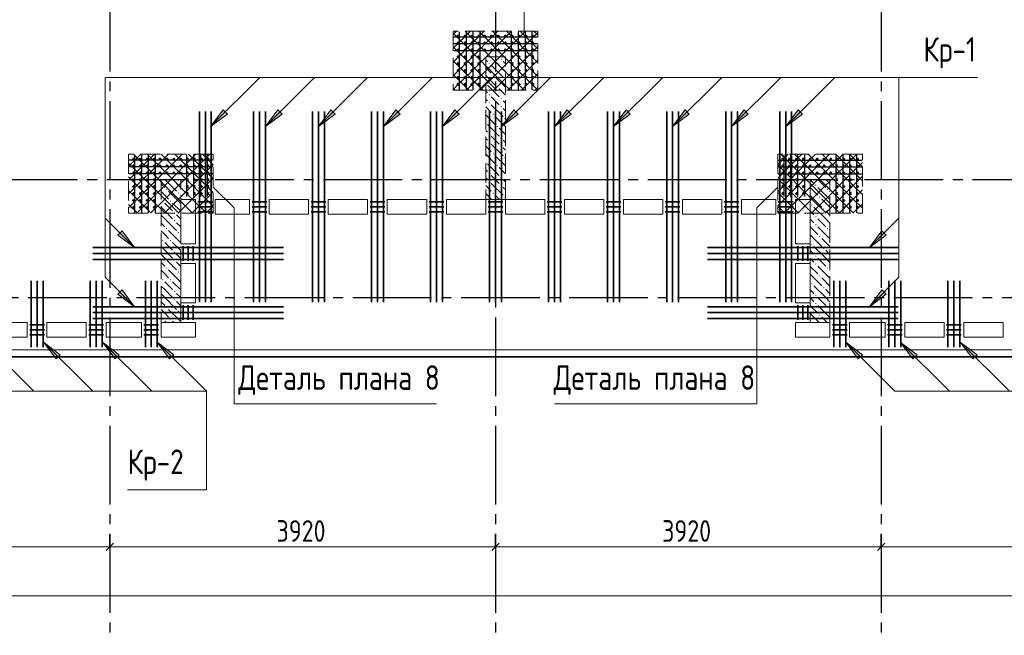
# Model space of a CAD drawing. Header units: millimetres. Extents: x 0 to 61017, y 0 to 42000.
# Tile 15 of 23: x 33923 to 43932, y 16970 to 23227. Entities that reach past the tile are written whole.
import ezdxf

# ---------------------------------------------------------------- set-up
doc = ezdxf.new("R2010")
doc.units = ezdxf.units.MM
doc.linetypes.add('______2', pattern=[270, 200, -70])
doc.linetypes.add('______5', pattern=[1100, 800, -100, 100, -100])
for name, color, linetype, lineweight in [('S1 Стержни арматуры фон', 7, 'Continuous', 25), ('Standard', 7, 'Continuous', 25), ('Вспомогательная арматура', 7, 'Continuous', 25), ('ЖБ Пилон', 180, 'Continuous', 25), ('Оси', 40, '______5', 18), ('Позиционная метка номер позиции', 7, 'Continuous', 13), ('Поперечная арматура', 7, 'Continuous', 25), ('Поперечное армирование AW фон', 7, 'Continuous', 25), ('Примечания', 7, 'Continuous', 25)]:
    doc.layers.add(name, color=color, linetype=linetype, lineweight=lineweight)
doc.layers.add('ЖБ Перекрытие верхний уровень', color=7, linetype='Continuous', lineweight=25, true_color=0xe0e0ff)
doc.styles.add('GOST 2.304-81', font='txt')

msp = doc.modelspace()

# ---------------------------------------------------------------- hatches: boundary and pattern name
at = {"layer": 'ЖБ Пилон', "linetype": 'Continuous', "lineweight": 18, "transparency": 33554687}
for points in [[(38810, 22823), (38817, 22830), (38823, 22823), (38817, 22817)], [(38690, 22783), (38697, 22790), (38703, 22783), (38697, 22777)], [(38810, 22743), (38817, 22750), (38823, 22743), (38817, 22737)], [(38730, 22663), (38737, 22670), (38743, 22663), (38737, 22657)], [(38850, 22623), (38857, 22630), (38860, 22627), (38860, 22620), (38857, 22617)], [(38660, 22587), (38663, 22583), (38660, 22580)], [(38770, 22543), (38777, 22550), (38783, 22543), (38777, 22537)], [(38690, 22463), (38697, 22470), (38703, 22463), (38697, 22457)], [(38810, 22423), (38817, 22430), (38823, 22423), (38817, 22417)], [(38690, 22383), (38697, 22390), (38703, 22383), (38697, 22377)], [(38810, 22343), (38817, 22350), (38823, 22343), (38817, 22337)], [(38730, 22263), (38737, 22270), (38743, 22263), (38737, 22257)], [(38850, 22223), (38857, 22230), (38860, 22227), (38860, 22220), (38857, 22217)], [(38660, 22187), (38663, 22183), (38660, 22180)], [(38770, 22143), (38777, 22150), (38783, 22143), (38777, 22137)], [(38690, 22063), (38697, 22070), (38703, 22063), (38697, 22057)], [(38810, 22023), (38817, 22030), (38823, 22023), (38817, 22017)], [(38690, 21983), (38697, 21990), (38703, 21983), (38697, 21977)], [(38810, 21943), (38817, 21950), (38823, 21943), (38817, 21937)], [(38730, 21863), (38737, 21870), (38743, 21863), (38737, 21857)], [(38850, 21823), (38857, 21830), (38860, 21827), (38860, 21820), (38857, 21817)], [(38660, 21787), (38663, 21783), (38660, 21780)], [(38770, 21743), (38777, 21750), (38783, 21743), (38777, 21737)], [(38690, 21663), (38697, 21670), (38703, 21663), (38697, 21657)], [(38810, 21623), (38817, 21630), (38823, 21623), (38817, 21617)], [(35490, 21583), (35497, 21590), (35503, 21583), (35497, 21577)], [(38690, 21583), (38697, 21590), (38703, 21583), (38697, 21577)], [(38810, 21543), (38817, 21550), (38823, 21543), (38817, 21537)], [(42010, 21543), (42017, 21550), (42023, 21543), (42017, 21537)], [(35410, 21503), (35417, 21510), (35423, 21503), (35417, 21497)], [(35530, 21463), (35537, 21470), (35543, 21463), (35537, 21457)], [(38730, 21463), (38737, 21470), (38743, 21463), (38737, 21457)], [(38850, 21423), (38857, 21430), (38860, 21427), (38860, 21420), (38857, 21417)], [(42050, 21423), (42057, 21430), (42063, 21423), (42057, 21417)], [(42130, 21503), (42137, 21510), (42143, 21503), (42137, 21497)], [(35370, 21383), (35377, 21390), (35383, 21383), (35377, 21377)], [(35450, 21383), (35457, 21390), (35463, 21383), (35457, 21377)], [(41970, 21343), (41977, 21350), (41983, 21343), (41977, 21337)], [(35490, 21263), (35497, 21270), (35503, 21263), (35497, 21257)], [(42010, 21223), (42017, 21230), (42023, 21223), (42017, 21217)], [(42090, 21303), (42097, 21310), (42103, 21303), (42097, 21297)], [(35490, 21183), (35497, 21190), (35503, 21183), (35497, 21177)], [(42010, 21143), (42017, 21150), (42023, 21143), (42017, 21137)], [(35410, 21103), (35417, 21110), (35423, 21103), (35417, 21097)], [(35530, 21063), (35537, 21070), (35543, 21063), (35537, 21057)], [(42050, 21023), (42057, 21030), (42063, 21023), (42057, 21017)], [(42130, 21103), (42137, 21110), (42143, 21103), (42137, 21097)], [(35370, 20983), (35377, 20990), (35383, 20983), (35377, 20977)], [(35450, 20983), (35457, 20990), (35463, 20983), (35457, 20977)], [(41970, 20943), (41977, 20950), (41983, 20943), (41977, 20937)], [(35490, 20863), (35497, 20870), (35503, 20863), (35497, 20857)], [(42010, 20823), (42017, 20830), (42023, 20823), (42017, 20817)], [(42090, 20903), (42097, 20910), (42103, 20903), (42097, 20897)], [(35490, 20783), (35497, 20790), (35503, 20783), (35497, 20777)], [(42010, 20743), (42017, 20750), (42023, 20743), (42017, 20737)], [(35410, 20703), (35417, 20710), (35423, 20703), (35417, 20697)], [(35530, 20663), (35537, 20670), (35543, 20663), (35537, 20657)], [(42050, 20623), (42057, 20630), (42063, 20623), (42057, 20617)], [(42130, 20703), (42137, 20710), (42143, 20703), (42137, 20697)], [(35370, 20583), (35377, 20590), (35383, 20583), (35377, 20577)], [(35450, 20583), (35457, 20590), (35463, 20583), (35457, 20577)], [(41970, 20543), (41977, 20550), (41983, 20543), (41977, 20537)], [(35490, 20463), (35497, 20470), (35503, 20463), (35497, 20457)], [(42010, 20423), (42017, 20430), (42023, 20423), (42017, 20417)], [(42090, 20503), (42097, 20510), (42103, 20503), (42097, 20497)], [(35490, 20383), (35497, 20390), (35503, 20383), (35497, 20377)], [(42010, 20343), (42017, 20350), (42023, 20343), (42017, 20337)], [(35410, 20303), (35417, 20310), (35423, 20303), (35417, 20297)], [(35530, 20263), (35537, 20270), (35543, 20263), (35537, 20257)], [(42050, 20223), (42057, 20230), (42063, 20223), (42057, 20217)], [(42130, 20303), (42137, 20310), (42143, 20303), (42137, 20297)], [(35370, 20183), (35377, 20190), (35383, 20183), (35377, 20177)], [(35450, 20183), (35457, 20190), (35463, 20183), (35457, 20177)]]:
    msp.add_hatch(color=7, dxfattribs=at).paths.add_polyline_path(points, flags=16)
at = {"layer": 'Позиционная метка номер позиции', "linetype": 'Continuous', "lineweight": 13, "transparency": 33554687}
for points in [[(36034, 22268), (35864, 22140), (35991, 22310)], [(36034, 22268), (35864, 22140), (35991, 22310)], [(36590, 22268), (36420, 22140), (36547, 22310)], [(37130, 22268), (36960, 22140), (37087, 22310)], [(37790, 22268), (37620, 22140), (37747, 22310)], [(38390, 22268), (38220, 22140), (38347, 22310)], [(38990, 22268), (38820, 22140), (38947, 22310)], [(39530, 22268), (39360, 22140), (39487, 22310)], [(40130, 22268), (39960, 22140), (40087, 22310)], [(40730, 22268), (40560, 22140), (40687, 22310)], [(41330, 22268), (41160, 22140), (41287, 22310)], [(41880, 22268), (41710, 22140), (41837, 22310)], [(34963, 21080), (35091, 20910), (34921, 21037)], [(42731, 21037), (42561, 20910), (42689, 21080)], [(34963, 20480), (35091, 20310), (34921, 20437)], [(34963, 20480), (35091, 20310), (34921, 20437)], [(42731, 20437), (42561, 20310), (42689, 20480)], [(34292, 19780), (34165, 19950), (34335, 19822)], [(34892, 19780), (34765, 19950), (34935, 19822)], [(35447, 19780), (35320, 19950), (35490, 19822)], [(42447, 19780), (42320, 19950), (42490, 19822)], [(43002, 19780), (42875, 19950), (43045, 19822)], [(43612, 19780), (43485, 19950), (43655, 19822)]]:
    msp.add_hatch(color=7, dxfattribs=at).paths.add_polyline_path(points, flags=16)

# ---------------------------------------------------------------- linework, layer by layer
at = {"layer": 'S1 Стержни арматуры фон', "color": 7, "linetype": 'Continuous', "lineweight": 35, "transparency": 33554687}
for p, q in [((35750, 22294), (35750, 20356)), ((35750, 22294), (35750, 20356)), ((35810, 22294), (35810, 20356)), ((35810, 22294), (35810, 20356)), ((35870, 22294), (35870, 20356)), ((35870, 22294), (35870, 20356)), ((36300, 22294), (36300, 20356)), ((36300, 22294), (36300, 20356)), ((36360, 22294), (36360, 20356)), ((36360, 22294), (36360, 20356)), ((36420, 22294), (36420, 20356)), ((36420, 22294), (36420, 20356)), ((36900, 22294), (36900, 20356)), ((36900, 22294), (36900, 20356)), ((36960, 22294), (36960, 20356)), ((36960, 22294), (36960, 20356)), ((37020, 22294), (37020, 20356)), ((37020, 22294), (37020, 20356)), ((37500, 22294), (37500, 20356)), ((37500, 22294), (37500, 20356)), ((37560, 22294), (37560, 20356)), ((37560, 22294), (37560, 20356)), ((37620, 22294), (37620, 20356)), ((37620, 22294), (37620, 20356)), ((38100, 22294), (38100, 20356)), ((38100, 22294), (38100, 20356)), ((38160, 22294), (38160, 20356)), ((38160, 22294), (38160, 20356)), ((38220, 22294), (38220, 20356)), ((38220, 22294), (38220, 20356)), ((38700, 22294), (38700, 20356)), ((38700, 22294), (38700, 20356)), ((38760, 22294), (38760, 20356)), ((38760, 22294), (38760, 20356)), ((38820, 22294), (38820, 20356)), ((38820, 22294), (38820, 20356)), ((39300, 22294), (39300, 20356)), ((39300, 22294), (39300, 20356)), ((39360, 22294), (39360, 20356)), ((39360, 22294), (39360, 20356)), ((39420, 22294), (39420, 20356)), ((39420, 22294), (39420, 20356)), ((39900, 22294), (39900, 20356)), ((39900, 22294), (39900, 20356)), ((39960, 22294), (39960, 20356)), ((39960, 22294), (39960, 20356)), ((40020, 22294), (40020, 20356)), ((40020, 22294), (40020, 20356)), ((40500, 22294), (40500, 20356)), ((40500, 22294), (40500, 20356)), ((40560, 22294), (40560, 20356)), ((40560, 22294), (40560, 20356)), ((40620, 22294), (40620, 20356)), ((40620, 22294), (40620, 20356)), ((41100, 22294), (41100, 20356)), ((41100, 22294), (41100, 20356)), ((41160, 22294), (41160, 20356)), ((41160, 22294), (41160, 20356)), ((41220, 22294), (41220, 20356)), ((41220, 22294), (41220, 20356)), ((41650, 22294), (41650, 20356)), ((41650, 22294), (41650, 20356)), ((41710, 22294), (41710, 20356)), ((41710, 22294), (41710, 20356)), ((41770, 22294), (41770, 20356)), ((41770, 22294), (41770, 20356)), ((34666, 20910), (36604, 20910)), ((34666, 20910), (36604, 20910)), ((34666, 20850), (36604, 20850)), ((34666, 20850), (36604, 20850)), ((42854, 20910), (40916, 20910)), ((42854, 20910), (40916, 20910)), ((42854, 20850), (40916, 20850)), ((42854, 20850), (40916, 20850)), ((34666, 20790), (36604, 20790)), ((34666, 20790), (36604, 20790)), ((42854, 20790), (40916, 20790)), ((42854, 20790), (40916, 20790)), ((34040, 19900), (34040, 20572)), ((34100, 19900), (34100, 20572)), ((34160, 19900), (34160, 20572)), ((34640, 19900), (34640, 20572)), ((34700, 19900), (34700, 20572)), ((34760, 19900), (34760, 20572)), ((35200, 19900), (35200, 20572)), ((35260, 19900), (35260, 20572)), ((35320, 19900), (35320, 20572)), ((42200, 19900), (42200, 20572)), ((42260, 19900), (42260, 20572)), ((42320, 19900), (42320, 20572)), ((42760, 19900), (42760, 20572)), ((42820, 19900), (42820, 20572)), ((42880, 19900), (42880, 20572)), ((43360, 19900), (43360, 20572)), ((43420, 19900), (43420, 20572)), ((43480, 19900), (43480, 20572)), ((34666, 20310), (36604, 20310)), ((34666, 20310), (36604, 20310)), ((34666, 20250), (36604, 20250)), ((34666, 20250), (36604, 20250)), ((42854, 20310), (40916, 20310)), ((42854, 20310), (40916, 20310)), ((42854, 20250), (40916, 20250)), ((42854, 20250), (40916, 20250)), ((34666, 20190), (36604, 20190)), ((34666, 20190), (36604, 20190)), ((42854, 20190), (40916, 20190)), ((42854, 20190), (40916, 20190))]:
    msp.add_line(p, q, dxfattribs=at)
at = {"layer": 'Standard', "color": 251, "linetype": 'Continuous', "lineweight": -3, "true_color": 0x656565, "transparency": 33554687}
for p, q in [((34840, 17870), (34840, 17995)), ((38760, 17870), (38760, 17995)), ((42680, 17870), (42680, 17995)), ((34840, 17870), (34840, 17745)), ((34840, 17870), (34840, 17418)), ((38760, 17870), (38760, 17745)), ((38760, 17870), (38760, 17418)), ((42680, 17870), (42680, 17745)), ((42680, 17870), (42680, 17418))]:
    msp.add_line(p, q, dxfattribs=at)
at = {"layer": 'Standard', "color": 7, "linetype": 'Continuous', "lineweight": 13, "transparency": 33554687}
for p, q in [((31540, 17870), (34840, 17870)), ((34840, 17870), (38760, 17870)), ((38760, 17870), (42680, 17870)), ((42680, 17870), (45980, 17870)), ((49280, 17370), (7200, 17370))]:
    msp.add_line(p, q, dxfattribs=at)
at = {"layer": 'Standard', "color": 7, "linetype": 'Continuous', "lineweight": 25, "transparency": 33554687}
for p, q in [((34802, 17833), (34877, 17907)), ((38723, 17833), (38797, 17907)), ((42642, 17833), (42717, 17907))]:
    msp.add_line(p, q, dxfattribs=at)
at = {"layer": 'Standard', "color": 254, "linetype": 'Continuous', "lineweight": 35, "true_color": 0xc4c4ff, "transparency": 33554687}
msp.add_lwpolyline([(7025, 19800), (49780, 19800), (49780, 35644), (7025, 35644), (7025, 19800)], dxfattribs=at)
at = {"layer": 'Вспомогательная арматура', "color": 7, "linetype": 'Continuous', "lineweight": 25, "transparency": 33554687}
for p, q in [((39185, 23050), (38335, 23050)), ((38390, 23105), (38390, 22515)), ((38460, 23105), (38460, 22515)), ((38530, 23105), (38530, 22515)), ((38600, 23105), (38600, 22515)), ((38920, 23105), (38920, 22515)), ((38990, 23105), (38990, 22515)), ((39060, 23105), (39060, 22515)), ((39130, 23105), (39130, 22515)), ((39185, 22980), (38335, 22980)), ((39185, 22910), (38335, 22910)), ((35090, 21855), (35090, 21265)), ((35160, 21855), (35160, 21265)), ((35230, 21855), (35230, 21265)), ((35300, 21855), (35300, 21265)), ((35620, 21855), (35620, 21430)), ((35690, 21855), (35690, 21430)), ((35760, 21855), (35760, 21430)), ((35830, 21855), (35830, 21430)), ((41690, 21855), (41690, 21430)), ((41760, 21855), (41760, 21430)), ((41830, 21855), (41830, 21430)), ((41900, 21855), (41900, 21430)), ((42220, 21855), (42220, 21265)), ((42290, 21855), (42290, 21265)), ((42360, 21855), (42360, 21265)), ((42430, 21855), (42430, 21265)), ((35885, 21800), (35035, 21800)), ((35885, 21730), (35035, 21730)), ((41635, 21800), (42485, 21800)), ((41635, 21730), (42485, 21730)), ((35885, 21660), (35035, 21660)), ((41635, 21660), (42485, 21660))]:
    msp.add_line(p, q, dxfattribs=at)
at = {"layer": 'ЖБ Перекрытие верхний уровень', "color": 7, "linetype": 'Continuous', "lineweight": 18, "transparency": 33554687}
for p, q in [((35560, 20950), (35560, 21400)), ((35560, 21400), (35710, 21400)), ((35710, 21400), (35710, 20950)), ((35910, 21250), (35910, 21400)), ((35910, 21400), (36260, 21400)), ((36260, 21400), (36260, 21250)), ((36460, 21250), (36460, 21400)), ((36460, 21400), (36860, 21400)), ((36860, 21400), (36860, 21250)), ((37060, 21400), (37460, 21400)), ((37060, 21250), (37060, 21400)), ((37460, 21400), (37460, 21250)), ((37660, 21250), (37660, 21400)), ((37660, 21400), (38060, 21400)), ((38060, 21400), (38060, 21250)), ((38260, 21400), (38660, 21400)), ((38260, 21250), (38260, 21400)), ((38660, 21400), (38660, 21250)), ((38860, 21250), (38860, 21400)), ((38860, 21400), (39260, 21400)), ((39260, 21400), (39260, 21250)), ((39460, 21400), (39860, 21400)), ((39460, 21250), (39460, 21400)), ((39860, 21400), (39860, 21250)), ((40060, 21250), (40060, 21400)), ((40060, 21400), (40460, 21400)), ((40460, 21400), (40460, 21250)), ((40660, 21250), (40660, 21400)), ((40660, 21400), (41060, 21400)), ((41060, 21400), (41060, 21250)), ((41260, 21250), (41260, 21400)), ((41260, 21400), (41610, 21400)), ((41610, 21400), (41610, 21250)), ((41810, 20950), (41810, 21400)), ((41810, 21400), (41960, 21400)), ((41960, 21400), (41960, 20950)), ((36260, 21250), (35910, 21250)), ((36860, 21250), (36460, 21250)), ((37460, 21250), (37060, 21250)), ((38060, 21250), (37660, 21250)), ((38660, 21250), (38260, 21250)), ((39260, 21250), (38860, 21250)), ((39860, 21250), (39460, 21250)), ((40460, 21250), (40060, 21250)), ((41060, 21250), (40660, 21250)), ((41610, 21250), (41260, 21250)), ((35710, 20950), (35560, 20950)), ((41960, 20950), (41810, 20950)), ((35560, 20750), (35710, 20750)), ((35560, 20350), (35560, 20750)), ((35710, 20750), (35710, 20350)), ((41810, 20350), (41810, 20750)), ((41810, 20750), (41960, 20750)), ((41960, 20750), (41960, 20350)), ((35710, 20350), (35560, 20350)), ((41960, 20350), (41810, 20350)), ((33600, 20150), (34000, 20150)), ((34000, 20150), (34000, 20000)), ((34200, 20000), (34200, 20150)), ((34200, 20150), (34600, 20150)), ((34600, 20150), (34600, 20000)), ((34800, 20150), (35160, 20150)), ((34800, 20000), (34800, 20150)), ((35160, 20150), (35160, 20000)), ((35360, 20000), (35360, 20150)), ((35360, 20150), (35710, 20150)), ((35710, 20150), (35710, 20000)), ((41810, 20000), (41810, 20150)), ((41810, 20150), (42160, 20150)), ((42160, 20150), (42160, 20000)), ((42360, 20000), (42360, 20150)), ((42360, 20150), (42720, 20150)), ((42720, 20150), (42720, 20000)), ((42920, 20150), (43320, 20150)), ((42920, 20000), (42920, 20150)), ((43320, 20150), (43320, 20000)), ((43520, 20150), (43920, 20150)), ((43520, 20000), (43520, 20150)), ((43920, 20150), (43920, 20000)), ((34000, 20000), (33600, 20000)), ((34600, 20000), (34200, 20000)), ((35160, 20000), (34800, 20000)), ((35710, 20000), (35360, 20000)), ((42160, 20000), (41810, 20000)), ((42720, 20000), (42360, 20000)), ((43320, 20000), (42920, 20000)), ((43920, 20000), (43520, 20000)), ((28240, 19870), (49710, 19870))]:
    msp.add_line(p, q, dxfattribs=at)
at = {"layer": 'ЖБ Пилон', "color": 253, "linetype": '______2', "lineweight": 13, "true_color": 0xa0a0a0, "transparency": 33554687}
for p, q in [((38660, 22850), (38660, 21400)), ((38860, 22850), (38660, 22850)), ((38860, 21400), (38860, 22850)), ((35360, 21600), (35360, 20150)), ((35560, 21600), (35360, 21600)), ((35560, 20150), (35560, 21600)), ((41960, 21600), (41960, 20150)), ((42160, 21600), (41960, 21600)), ((42160, 20150), (42160, 21600)), ((38660, 21400), (38860, 21400)), ((35360, 20150), (35560, 20150)), ((41960, 20150), (42160, 20150))]:
    msp.add_line(p, q, dxfattribs=at)
at = {"layer": 'ЖБ Пилон', "color": 9, "linetype": 'Continuous', "lineweight": 18, "true_color": 0xc7c7c7, "transparency": 33554687}
for p, q in [((38757, 22803), (38717, 22843)), ((38790, 22850), (38797, 22843)), ((38660, 22820), (38677, 22803)), ((38660, 22740), (38717, 22683)), ((38717, 22763), (38837, 22643)), ((38797, 22763), (38757, 22803)), ((38837, 22803), (38860, 22780)), ((38837, 22723), (38860, 22700)), ((38660, 22660), (38757, 22563)), ((38757, 22643), (38860, 22540)), ((38677, 22563), (38797, 22443)), ((38860, 22460), (38797, 22523)), ((38660, 22500), (38677, 22483)), ((38757, 22403), (38717, 22443)), ((38660, 22420), (38677, 22403)), ((38660, 22340), (38717, 22283)), ((38717, 22363), (38837, 22243)), ((38797, 22363), (38757, 22403)), ((38837, 22403), (38860, 22380)), ((38837, 22323), (38860, 22300)), ((38660, 22260), (38757, 22163)), ((38757, 22243), (38860, 22140)), ((38677, 22163), (38797, 22043)), ((38860, 22060), (38797, 22123)), ((38660, 22100), (38677, 22083)), ((38757, 22003), (38717, 22043)), ((38660, 22020), (38677, 22003)), ((38660, 21940), (38717, 21883)), ((38717, 21963), (38837, 21843)), ((38797, 21963), (38757, 22003)), ((38837, 22003), (38860, 21980)), ((38837, 21923), (38860, 21900)), ((38660, 21860), (38757, 21763)), ((38757, 21843), (38860, 21740)), ((38677, 21763), (38797, 21643)), ((38860, 21660), (38797, 21723)), ((38660, 21700), (38677, 21683)), ((38757, 21603), (38717, 21643)), ((35360, 21560), (35397, 21523)), ((35400, 21600), (35517, 21483)), ((35517, 21563), (35560, 21520)), ((38660, 21620), (38677, 21603)), ((38660, 21540), (38717, 21483)), ((38717, 21563), (38837, 21443)), ((38797, 21563), (38757, 21603)), ((38837, 21603), (38860, 21580)), ((38837, 21523), (38860, 21500)), ((41997, 21563), (41960, 21600)), ((42037, 21523), (42157, 21403)), ((42040, 21600), (42117, 21523)), ((42120, 21600), (42160, 21560)), ((35397, 21443), (35360, 21480)), ((35437, 21403), (35397, 21443)), ((35437, 21483), (35557, 21363)), ((35557, 21443), (35560, 21440)), ((38660, 21460), (38720, 21400)), ((38757, 21443), (38800, 21400)), ((41960, 21520), (42037, 21443)), ((41960, 21440), (42077, 21323)), ((42160, 21480), (42157, 21483)), ((35397, 21363), (35477, 21283)), ((35477, 21363), (35560, 21280)), ((42117, 21203), (41997, 21323)), ((42160, 21320), (42077, 21403)), ((35397, 21283), (35360, 21320)), ((35360, 21240), (35397, 21203)), ((35397, 21283), (35477, 21203)), ((35557, 21203), (35517, 21243)), ((41960, 21280), (41997, 21243)), ((42117, 21283), (42160, 21240)), ((35360, 21160), (35397, 21123)), ((35397, 21203), (35517, 21083)), ((35517, 21163), (35560, 21120)), ((35560, 21200), (35557, 21203)), ((41997, 21163), (41960, 21200)), ((42037, 21203), (42117, 21123)), ((42037, 21123), (42157, 21003)), ((42117, 21203), (42160, 21160)), ((35397, 21043), (35360, 21080)), ((35437, 21003), (35397, 21043)), ((35437, 21083), (35557, 20963)), ((35557, 21043), (35560, 21040)), ((41960, 21120), (42037, 21043)), ((41960, 21040), (42077, 20923)), ((42160, 21080), (42157, 21083)), ((35397, 20963), (35477, 20883)), ((35477, 20963), (35560, 20880)), ((42117, 20803), (41997, 20923)), ((42160, 20920), (42077, 21003)), ((35397, 20883), (35360, 20920)), ((35360, 20840), (35397, 20803)), ((35397, 20883), (35477, 20803)), ((35557, 20803), (35517, 20843)), ((41960, 20880), (41997, 20843)), ((42117, 20883), (42160, 20840)), ((35360, 20760), (35397, 20723)), ((35397, 20803), (35517, 20683)), ((35517, 20763), (35560, 20720)), ((35560, 20800), (35557, 20803)), ((41997, 20763), (41960, 20800)), ((42037, 20803), (42117, 20723)), ((42037, 20723), (42157, 20603)), ((42117, 20803), (42160, 20760)), ((35397, 20643), (35360, 20680)), ((35437, 20603), (35397, 20643)), ((35437, 20683), (35557, 20563)), ((35557, 20643), (35560, 20640)), ((41960, 20720), (42037, 20643)), ((41960, 20640), (42077, 20523)), ((42160, 20680), (42157, 20683)), ((35397, 20563), (35477, 20483)), ((35477, 20563), (35560, 20480)), ((42117, 20403), (41997, 20523)), ((42160, 20520), (42077, 20603)), ((35397, 20483), (35360, 20520)), ((35360, 20440), (35397, 20403)), ((35397, 20483), (35477, 20403)), ((35557, 20403), (35517, 20443)), ((41960, 20480), (41997, 20443)), ((42117, 20483), (42160, 20440)), ((35360, 20360), (35397, 20323)), ((35397, 20403), (35517, 20283)), ((35517, 20363), (35560, 20320)), ((35560, 20400), (35557, 20403)), ((41997, 20363), (41960, 20400)), ((42037, 20403), (42117, 20323)), ((42037, 20323), (42157, 20203)), ((42117, 20403), (42160, 20360)), ((35397, 20243), (35360, 20280)), ((35437, 20203), (35397, 20243)), ((35437, 20283), (35557, 20163)), ((35557, 20243), (35560, 20240)), ((41960, 20320), (42037, 20243)), ((41960, 20240), (42050, 20150)), ((42160, 20280), (42157, 20283)), ((35397, 20163), (35410, 20150)), ((35477, 20163), (35490, 20150)), ((42130, 20150), (42077, 20203))]:
    msp.add_line(p, q, dxfattribs=at)
at = {"layer": 'Оси', "color": 8, "linetype": '______5', "lineweight": -3, "transparency": 33554687}
for p, q in [((34840, 40000), (34840, 16970)), ((42680, 40000), (42680, 16970)), ((38760, 38900), (38760, 16970)), ((49910, 21600), (4600, 21600)), ((50210, 20400), (4600, 20400))]:
    msp.add_line(p, q, dxfattribs=at)
at = {"layer": 'Позиционная метка номер позиции', "color": 7, "linetype": 'Continuous', "lineweight": 13, "transparency": 33554687}
for p, q in [((35864, 22140), (36364, 22640)), ((36420, 22140), (36920, 22640)), ((36960, 22140), (37460, 22640)), ((37620, 22140), (38120, 22640)), ((38220, 22140), (38720, 22640)), ((38820, 22140), (39320, 22640)), ((39360, 22140), (39860, 22640)), ((39960, 22140), (40460, 22640)), ((40560, 22140), (41060, 22640)), ((41160, 22140), (41660, 22640)), ((41710, 22140), (42210, 22640)), ((35864, 22140), (35991, 22310)), ((35864, 22140), (35991, 22310)), ((36034, 22268), (35864, 22140)), ((36034, 22268), (35864, 22140)), ((35991, 22310), (36034, 22268)), ((35991, 22310), (36034, 22268)), ((36012, 22289), (36023, 22300)), ((36012, 22289), (36023, 22300)), ((36420, 22140), (36547, 22310)), ((36590, 22268), (36420, 22140)), ((36547, 22310), (36590, 22268)), ((36568, 22289), (36579, 22300)), ((36960, 22140), (37087, 22310)), ((37130, 22268), (36960, 22140)), ((37087, 22310), (37130, 22268)), ((37108, 22289), (37119, 22300)), ((37620, 22140), (37747, 22310)), ((37790, 22268), (37620, 22140)), ((37747, 22310), (37790, 22268)), ((37768, 22289), (37779, 22300)), ((38220, 22140), (38347, 22310)), ((38390, 22268), (38220, 22140)), ((38347, 22310), (38390, 22268)), ((38368, 22289), (38379, 22300)), ((38820, 22140), (38947, 22310)), ((38990, 22268), (38820, 22140)), ((38947, 22310), (38990, 22268)), ((38968, 22289), (38979, 22300)), ((39360, 22140), (39487, 22310)), ((39530, 22268), (39360, 22140)), ((39487, 22310), (39530, 22268)), ((39508, 22289), (39519, 22300)), ((39960, 22140), (40087, 22310)), ((40130, 22268), (39960, 22140)), ((40087, 22310), (40130, 22268)), ((40108, 22289), (40119, 22300)), ((40560, 22140), (40687, 22310)), ((40730, 22268), (40560, 22140)), ((40687, 22310), (40730, 22268)), ((40708, 22289), (40719, 22300)), ((41160, 22140), (41287, 22310)), ((41330, 22268), (41160, 22140)), ((41287, 22310), (41330, 22268)), ((41308, 22289), (41319, 22300)), ((41710, 22140), (41837, 22310)), ((41880, 22268), (41710, 22140)), ((41837, 22310), (41880, 22268)), ((41858, 22289), (41869, 22300)), ((35864, 22140), (35864, 22140)), ((35864, 22140), (35864, 22140)), ((35864, 22140), (35864, 22140)), ((35864, 22140), (35864, 22140)), ((35864, 22140), (35864, 22140)), ((35864, 22140), (35864, 22140)), ((36420, 22140), (36420, 22140)), ((36420, 22140), (36420, 22140)), ((36420, 22140), (36420, 22140)), ((36960, 22140), (36960, 22140)), ((36960, 22140), (36960, 22140)), ((36960, 22140), (36960, 22140)), ((37620, 22140), (37620, 22140)), ((37620, 22140), (37620, 22140)), ((37620, 22140), (37620, 22140)), ((38220, 22140), (38220, 22140)), ((38220, 22140), (38220, 22140)), ((38220, 22140), (38220, 22140)), ((38820, 22140), (38820, 22140)), ((38820, 22140), (38820, 22140)), ((38820, 22140), (38820, 22140)), ((39360, 22140), (39360, 22140)), ((39360, 22140), (39360, 22140)), ((39360, 22140), (39360, 22140)), ((39960, 22140), (39960, 22140)), ((39960, 22140), (39960, 22140)), ((39960, 22140), (39960, 22140)), ((40560, 22140), (40560, 22140)), ((40560, 22140), (40560, 22140)), ((40560, 22140), (40560, 22140)), ((41160, 22140), (41160, 22140)), ((41160, 22140), (41160, 22140)), ((41160, 22140), (41160, 22140)), ((41710, 22140), (41710, 22140)), ((41710, 22140), (41710, 22140)), ((41710, 22140), (41710, 22140)), ((35091, 20910), (34791, 21210)), ((42561, 20910), (42861, 21210)), ((34921, 21037), (34963, 21080)), ((35091, 20910), (34921, 21037)), ((34942, 21058), (34932, 21069)), ((34963, 21080), (35091, 20910)), ((42561, 20910), (42689, 21080)), ((42731, 21037), (42561, 20910)), ((42689, 21080), (42731, 21037)), ((42710, 21058), (42720, 21069)), ((35091, 20910), (35091, 20910)), ((35091, 20910), (35091, 20910)), ((35091, 20910), (35091, 20910)), ((42561, 20910), (42561, 20910)), ((42561, 20910), (42561, 20910)), ((42561, 20910), (42561, 20910)), ((35091, 20310), (34791, 20610)), ((34921, 20437), (34963, 20480)), ((34921, 20437), (34963, 20480)), ((35091, 20310), (34921, 20437)), ((35091, 20310), (34921, 20437)), ((34942, 20458), (34932, 20469)), ((34942, 20458), (34932, 20469)), ((34963, 20480), (35091, 20310)), ((34963, 20480), (35091, 20310)), ((42561, 20310), (42689, 20480)), ((42731, 20437), (42561, 20310)), ((42689, 20480), (42731, 20437)), ((42710, 20458), (42720, 20469)), ((35091, 20310), (35091, 20310)), ((35091, 20310), (35091, 20310)), ((35091, 20310), (35091, 20310)), ((35091, 20310), (35091, 20310)), ((35091, 20310), (35091, 20310)), ((35091, 20310), (35091, 20310)), ((42561, 20310), (42561, 20310)), ((42561, 20310), (42561, 20310)), ((42561, 20310), (42561, 20310)), ((34165, 19950), (34165, 19950)), ((34165, 19950), (34165, 19950)), ((34165, 19950), (34165, 19950)), ((34165, 19950), (34335, 19822)), ((34292, 19780), (34165, 19950)), ((34765, 19950), (34765, 19950)), ((34765, 19950), (34765, 19950)), ((34765, 19950), (34765, 19950)), ((34765, 19950), (34935, 19822)), ((34892, 19780), (34765, 19950)), ((35320, 19950), (35320, 19950)), ((35320, 19950), (35320, 19950)), ((35320, 19950), (35320, 19950)), ((35320, 19950), (35490, 19822)), ((35447, 19780), (35320, 19950)), ((42320, 19950), (42320, 19950)), ((42320, 19950), (42320, 19950)), ((42320, 19950), (42320, 19950)), ((42320, 19950), (42490, 19822)), ((42447, 19780), (42320, 19950)), ((42875, 19950), (42875, 19950)), ((42875, 19950), (42875, 19950)), ((42875, 19950), (42875, 19950)), ((42875, 19950), (43045, 19822)), ((43002, 19780), (42875, 19950)), ((43485, 19950), (43485, 19950)), ((43485, 19950), (43485, 19950)), ((43485, 19950), (43485, 19950)), ((43485, 19950), (43655, 19822)), ((43612, 19780), (43485, 19950)), ((34335, 19822), (34292, 19780)), ((34935, 19822), (34892, 19780)), ((35490, 19822), (35447, 19780)), ((42490, 19822), (42447, 19780)), ((43045, 19822), (43002, 19780)), ((43655, 19822), (43612, 19780)), ((34313, 19801), (34324, 19791)), ((34913, 19801), (34924, 19791)), ((35468, 19801), (35479, 19791)), ((42468, 19801), (42479, 19791)), ((43023, 19801), (43034, 19791)), ((43633, 19801), (43644, 19791))]:
    msp.add_line(p, q, dxfattribs=at)
for points in [[(35091, 20310), (34791, 20610), (34791, 22640), (43661, 22640)], [(35864, 22140), (36364, 22640), (43661, 22640)], [(42561, 20310), (42861, 20610), (42861, 22640), (43661, 22640)], [(31800, 19950), (32300, 19450), (35820, 19450)], [(32965, 19950), (33465, 19450), (34265, 19450)], [(33565, 19950), (34065, 19450), (34865, 19450)], [(34165, 19950), (34665, 19450), (35465, 19450)], [(34765, 19950), (35265, 19450), (35820, 19450)], [(35320, 19950), (35820, 19450), (35820, 18450), (35020, 18450)], [(42320, 19950), (42820, 19450), (46340, 19450)], [(42875, 19950), (43375, 19450), (44175, 19450)], [(43485, 19950), (43985, 19450), (44785, 19450)]]:
    msp.add_lwpolyline(points, dxfattribs=at)
at = {"layer": 'Поперечная арматура', "color": 7, "linetype": 'Continuous', "lineweight": 50, "transparency": 33554687}
for centre in [(38380, 23060), (38450, 23060), (38520, 23060), (38590, 23060), (38650, 23060), (38720, 23060), (38790, 23060), (38860, 23060), (38930, 23060), (39000, 23060), (39070, 23060), (39140, 23060), (38380, 22990), (38380, 22920), (38450, 22990), (38450, 22920), (38520, 22990), (38520, 22920), (38590, 22990), (38590, 22920), (38650, 22990), (38650, 22920), (38720, 22990), (38720, 22920), (38790, 22990), (38790, 22920), (38860, 22990), (38860, 22920), (38930, 22990), (38930, 22920), (39000, 22990), (39000, 22920), (39070, 22990), (39070, 22920), (39140, 22990), (39140, 22920), (38380, 22850), (38450, 22850), (38520, 22850), (38590, 22850), (38930, 22850), (39000, 22850), (39070, 22850), (39140, 22850), (38380, 22780), (38450, 22780), (38520, 22780), (38590, 22780), (38930, 22780), (39000, 22780), (39070, 22780), (39140, 22780), (38380, 22710), (38380, 22640), (38450, 22710), (38450, 22640), (38520, 22710), (38520, 22640), (38590, 22710), (38590, 22640), (38930, 22710), (38930, 22640), (39000, 22710), (39000, 22640), (39070, 22710), (39070, 22640), (39140, 22710), (39140, 22640), (38380, 22570), (38450, 22570), (38520, 22570), (38590, 22570), (38930, 22570), (39000, 22570), (39070, 22570), (39140, 22570), (35080, 21810), (35080, 21740), (35150, 21810), (35150, 21740), (35220, 21810), (35220, 21740), (35290, 21810), (35290, 21740), (35350, 21810), (35350, 21740), (35420, 21810), (35420, 21740), (35490, 21810), (35490, 21740), (35560, 21810), (35560, 21740), (35630, 21810), (35630, 21740), (35700, 21810), (35700, 21740), (35770, 21810), (35770, 21740), (35840, 21810), (35840, 21740), (41680, 21810), (41680, 21740), (41750, 21810), (41750, 21740), (41820, 21810), (41820, 21740), (41890, 21810), (41890, 21740), (41960, 21810), (41960, 21740), (42030, 21810), (42030, 21740), (42100, 21810), (42100, 21740), (42170, 21810), (42170, 21740), (42230, 21810), (42230, 21740), (42300, 21810), (42300, 21740), (42370, 21810), (42370, 21740), (42440, 21810), (42440, 21740), (35080, 21670), (35150, 21670), (35220, 21670), (35290, 21670), (35350, 21670), (35420, 21670), (35490, 21670), (35560, 21670), (35630, 21670), (35700, 21670), (35770, 21670), (35840, 21670), (41680, 21670), (41750, 21670), (41820, 21670), (41890, 21670), (41960, 21670), (42030, 21670), (42100, 21670), (42170, 21670), (42230, 21670), (42300, 21670), (42370, 21670), (42440, 21670), (35080, 21600), (35080, 21530), (35150, 21600), (35150, 21530), (35220, 21600), (35220, 21530), (35290, 21600), (35290, 21530), (35630, 21600), (35630, 21530), (35700, 21600), (35700, 21530), (35770, 21600), (35770, 21530), (35840, 21600), (35840, 21530), (41680, 21600), (41680, 21530), (41750, 21600), (41750, 21530), (41820, 21600), (41820, 21530), (41890, 21600), (41890, 21530), (42230, 21600), (42230, 21530), (42300, 21600), (42300, 21530), (42370, 21600), (42370, 21530), (42440, 21600), (42440, 21530), (35080, 21460), (35150, 21460), (35220, 21460), (35290, 21460), (35630, 21460), (35700, 21460), (35770, 21460), (35840, 21460), (41680, 21460), (41750, 21460), (41820, 21460), (41890, 21460), (42230, 21460), (42300, 21460), (42370, 21460), (42440, 21460), (35080, 21390), (35080, 21320), (35150, 21390), (35150, 21320), (35220, 21390), (35220, 21320), (35290, 21390), (35290, 21320), (42230, 21390), (42230, 21320), (42300, 21390), (42300, 21320), (42370, 21390), (42370, 21320), (42440, 21390), (42440, 21320)]:
    msp.add_circle(centre, 5, dxfattribs=at)
at = {"layer": 'Поперечное армирование AW фон', "color": 7, "linetype": 'Continuous', "lineweight": 35, "transparency": 33554687}
for p, q in [((35735, 21375), (35885, 21375)), ((35735, 21325), (35885, 21325)), ((36285, 21375), (36435, 21375)), ((36285, 21325), (36435, 21325)), ((36885, 21375), (37035, 21375)), ((36885, 21325), (37035, 21325)), ((37485, 21375), (37635, 21375)), ((37485, 21325), (37635, 21325)), ((38085, 21375), (38235, 21375)), ((38085, 21325), (38235, 21325)), ((38685, 21375), (38835, 21375)), ((38685, 21325), (38835, 21325)), ((39285, 21375), (39435, 21375)), ((39285, 21325), (39435, 21325)), ((39885, 21375), (40035, 21375)), ((39885, 21325), (40035, 21325)), ((40485, 21375), (40635, 21375)), ((40485, 21325), (40635, 21325)), ((41085, 21375), (41235, 21375)), ((41085, 21325), (41235, 21325)), ((41635, 21375), (41785, 21375)), ((41635, 21325), (41785, 21325)), ((35735, 21275), (35885, 21275)), ((36285, 21275), (36435, 21275)), ((36885, 21275), (37035, 21275)), ((37485, 21275), (37635, 21275)), ((38085, 21275), (38235, 21275)), ((38685, 21275), (38835, 21275)), ((39285, 21275), (39435, 21275)), ((39885, 21275), (40035, 21275)), ((40485, 21275), (40635, 21275)), ((41085, 21275), (41235, 21275)), ((41635, 21275), (41785, 21275)), ((35585, 20775), (35585, 20925)), ((35635, 20775), (35635, 20925)), ((35685, 20775), (35685, 20925)), ((41835, 20775), (41835, 20925)), ((41885, 20775), (41885, 20925)), ((41935, 20775), (41935, 20925)), ((35585, 20175), (35585, 20325)), ((35635, 20175), (35635, 20325)), ((35685, 20175), (35685, 20325)), ((41835, 20175), (41835, 20325)), ((41885, 20175), (41885, 20325)), ((41935, 20175), (41935, 20325)), ((34175, 20125), (34025, 20125)), ((34775, 20125), (34625, 20125)), ((35335, 20125), (35185, 20125)), ((42335, 20125), (42185, 20125)), ((42895, 20125), (42745, 20125)), ((43495, 20125), (43345, 20125)), ((34175, 20075), (34025, 20075)), ((34175, 20025), (34025, 20025)), ((34775, 20075), (34625, 20075)), ((34775, 20025), (34625, 20025)), ((35335, 20075), (35185, 20075)), ((35335, 20025), (35185, 20025)), ((42335, 20075), (42185, 20075)), ((42335, 20025), (42185, 20025)), ((42895, 20075), (42745, 20075)), ((42895, 20025), (42745, 20025)), ((43495, 20075), (43345, 20075)), ((43495, 20025), (43345, 20025))]:
    msp.add_line(p, q, dxfattribs=at)
at = {"layer": 'Примечания', "color": 252, "linetype": 'Continuous', "lineweight": 13, "true_color": 0x8f8f8f, "transparency": 33554687}
for p, q in [((38330, 23076), (38364, 23110)), ((38330, 22936), (38504, 23110)), ((38330, 23090), (38617, 22803)), ((38337, 22803), (38644, 23110)), ((38450, 23110), (38757, 22803)), ((38477, 22803), (38784, 23110)), ((38590, 23110), (38897, 22803)), ((38617, 22803), (38924, 23110)), ((38730, 23110), (39037, 22803)), ((38757, 22803), (39064, 23110)), ((38870, 23110), (39177, 22803)), ((38897, 22803), (39190, 23096)), ((39010, 23110), (39190, 22930)), ((39150, 23110), (39190, 23070)), ((38330, 22950), (38477, 22803)), ((39037, 22803), (39190, 22956)), ((38330, 22810), (38337, 22803)), ((38330, 22796), (38337, 22803)), ((38330, 22656), (38477, 22803)), ((38330, 22516), (38617, 22803)), ((38337, 22803), (38630, 22510)), ((38464, 22510), (38757, 22803)), ((38477, 22803), (38770, 22510)), ((38604, 22510), (38897, 22803)), ((38617, 22803), (38910, 22510)), ((38744, 22510), (39037, 22803)), ((38757, 22803), (39050, 22510)), ((38884, 22510), (39177, 22803)), ((38897, 22803), (39190, 22510)), ((39037, 22803), (39190, 22650)), ((39177, 22803), (39190, 22816)), ((39177, 22803), (39190, 22790)), ((38330, 22670), (38490, 22510)), ((39024, 22510), (39190, 22676)), ((38330, 22530), (38350, 22510)), ((39164, 22510), (39190, 22536)), ((35030, 21736), (35154, 21860)), ((35030, 21596), (35294, 21860)), ((35030, 21456), (35397, 21823)), ((35080, 21860), (35397, 21543)), ((35220, 21860), (35397, 21683)), ((35360, 21860), (35397, 21823)), ((35397, 21823), (35434, 21860)), ((35397, 21683), (35574, 21860)), ((35397, 21543), (35714, 21860)), ((35397, 21403), (35854, 21860)), ((35397, 21823), (35817, 21403)), ((35500, 21860), (35890, 21470)), ((35640, 21860), (35890, 21610)), ((35780, 21860), (35890, 21750)), ((41630, 21756), (41734, 21860)), ((41630, 21616), (41874, 21860)), ((41630, 21476), (42014, 21860)), ((41660, 21860), (42117, 21403)), ((41697, 21403), (42154, 21860)), ((41800, 21860), (42257, 21403)), ((41837, 21403), (42294, 21860)), ((41940, 21860), (42397, 21403)), ((41977, 21403), (42397, 21823)), ((42080, 21860), (42397, 21543)), ((42220, 21860), (42397, 21683)), ((42360, 21860), (42397, 21823)), ((42397, 21823), (42434, 21860)), ((42397, 21823), (42490, 21730)), ((35030, 21770), (35397, 21403)), ((35537, 21403), (35890, 21756)), ((41630, 21750), (41977, 21403)), ((42397, 21683), (42490, 21776)), ((35030, 21630), (35257, 21403)), ((35117, 21403), (35397, 21683)), ((35397, 21683), (35677, 21403)), ((42117, 21403), (42397, 21683)), ((42397, 21683), (42490, 21590)), ((42397, 21543), (42490, 21636)), ((35257, 21403), (35397, 21543)), ((35397, 21543), (35537, 21403)), ((35677, 21403), (35890, 21616)), ((41630, 21610), (41837, 21403)), ((42257, 21403), (42397, 21543)), ((42397, 21543), (42490, 21450)), ((35030, 21490), (35117, 21403)), ((35817, 21403), (35890, 21476)), ((41630, 21470), (41697, 21403)), ((42397, 21403), (42490, 21496)), ((35030, 21316), (35117, 21403)), ((35030, 21350), (35120, 21260)), ((35114, 21260), (35257, 21403)), ((35117, 21403), (35260, 21260)), ((35254, 21260), (35397, 21403)), ((35257, 21403), (35397, 21263)), ((35397, 21263), (35537, 21403)), ((35397, 21403), (35540, 21260)), ((35534, 21260), (35677, 21403)), ((35537, 21403), (35680, 21260)), ((35674, 21260), (35817, 21403)), ((35677, 21403), (35820, 21260)), ((35814, 21260), (35890, 21336)), ((35817, 21403), (35890, 21330)), ((41630, 21336), (41697, 21403)), ((41630, 21330), (41700, 21260)), ((41694, 21260), (41837, 21403)), ((41697, 21403), (41840, 21260)), ((41834, 21260), (41977, 21403)), ((41837, 21403), (41980, 21260)), ((41974, 21260), (42117, 21403)), ((41977, 21403), (42120, 21260)), ((42114, 21260), (42257, 21403)), ((42117, 21403), (42260, 21260)), ((42254, 21260), (42397, 21403)), ((42257, 21403), (42397, 21263)), ((42397, 21403), (42490, 21310)), ((42397, 21263), (42490, 21356)), ((35394, 21260), (35397, 21263)), ((35397, 21263), (35400, 21260)), ((42394, 21260), (42397, 21263)), ((42397, 21263), (42400, 21260))]:
    msp.add_line(p, q, dxfattribs=at)
at = {"layer": 'Примечания', "color": 7, "linetype": '______2', "lineweight": 13, "transparency": 33554687}
for p, q in [((39190, 23110), (38330, 23110)), ((38330, 23110), (38330, 22510)), ((39190, 22510), (39190, 23110)), ((38330, 22510), (39190, 22510)), ((35890, 21860), (35030, 21860)), ((35030, 21860), (35030, 21260)), ((35890, 21260), (35890, 21860)), ((42490, 21860), (41630, 21860)), ((41630, 21860), (41630, 21260)), ((42490, 21260), (42490, 21860)), ((35030, 21260), (35890, 21260)), ((41630, 21260), (42490, 21260))]:
    msp.add_line(p, q, dxfattribs=at)
at = {"layer": 'Примечания', "color": 7, "linetype": 'Continuous', "lineweight": 13, "transparency": 33554687}
for points in [[(39052, 23110), (39052, 23733), (41538, 23733)], [(35890, 21526), (36102, 21314), (36102, 19321), (38161, 19321)], [(41630, 21526), (41418, 21314), (41418, 19321), (39359, 19321)]]:
    msp.add_lwpolyline(points, dxfattribs=at)

# ---------------------------------------------------------------- texts
at = {"layer": 'Standard', "color": 7, "linetype": 'Continuous', "lineweight": 25, "transparency": 33554687, "attachment_point": 7, "style": 'GOST 2.304-81'}
for s, insert, char_height, width in [('Кр-1', (43111, 22732), 250, 675.67), ('Кр-2', (35020, 18541), 250, 728.96), ('3920', (36534, 17920), 220, 657.05), ('3920', (40454, 17920), 220, 657.05)]:
    msp.add_mtext(s, dxfattribs=dict(at, insert=insert, char_height=char_height, width=width))
at = {"layer": 'Примечания', "color": 7, "linetype": 'Continuous', "lineweight": 25, "transparency": 33554687, "char_height": 250, "width": 2150.15, "attachment_point": 7, "style": 'GOST 2.304-81'}
for insert in [(36144, 19413), (39351, 19413)]:
    msp.add_mtext('Деталь\\~плана\\~8', dxfattribs=dict(at, insert=insert))

doc.saveas('drawing.dxf')
